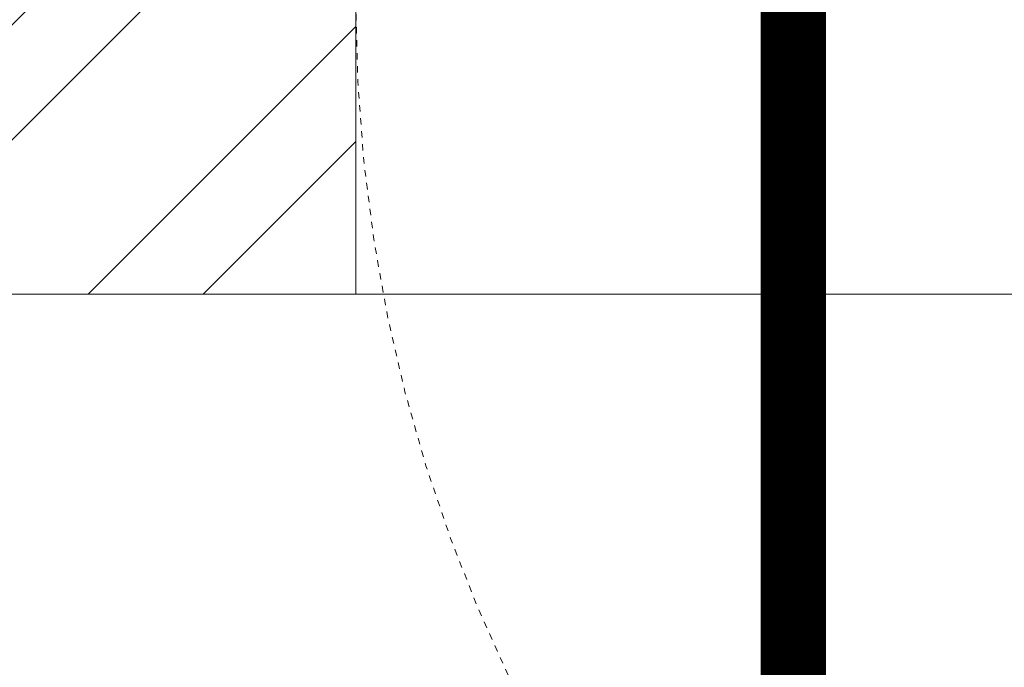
# Model space of a CAD drawing. Header units: inches. Extents: x 105152 to 158499, y 12149 to 30915.
# Tile 60 of 256: x 124161 to 124176, y 21565 to 21575. Entities that reach past the tile are written whole.
import ezdxf

# ---------------------------------------------------------------- set-up
doc = ezdxf.new("R2010")
doc.units = ezdxf.units.IN
doc.header["$MEASUREMENT"] = 0
doc.linetypes.add('HIDDEN', pattern=[0.375, 0.25, -0.125])
for name, color, linetype, lineweight in [('AR - PLAN', 251, 'Continuous', 5), ('DRAINAGE ', 7, 'Continuous', 9), ('PD_BRICK WALL_115', 134, 'Continuous', 30), ('PD_ELEVATION_03', 80, 'Continuous', 25), ('PD_FIXTURE', 21, 'Continuous', 25), ('PD_HATCH', 45, 'Continuous', 9), ('PP-Soil Pipe', 1, 'Continuous', 25)]:
    doc.layers.add(name, color=color, linetype=linetype, lineweight=lineweight)

# ---------------------------------------------------------------- blocks, each defined once
blk = doc.blocks.new('FIRST FLOOR PLAN 0')
at = {"layer": 'PD_HATCH', "lineweight": 5}
h = blk.add_hatch(dxfattribs=at)
h.set_pattern_fill('ANSI32', color=251, scale=10)
h.set_pattern_definition([(45, (26013.46920260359, 17879.3870099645), (-2.651650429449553, 2.651650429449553), []), (45, (26015.2369695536, 17879.3870099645), (-2.651650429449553, 2.651650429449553), [])])
h.paths.add_polyline_path([(-524.9997091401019, -8.999808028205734), (-530.9997091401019, -8.999808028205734), (-530.9997091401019, -44.99980802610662), (-524.9997091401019, -44.99980802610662)])
h.paths.add_polyline_path([(-524.9997091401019, -44.99980802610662), (-530.9997091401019, -44.99980802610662), (-530.9997091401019, -80.99980802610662), (-524.9997091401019, -80.99980802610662)])
h.paths.add_polyline_path([(-530.9997091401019, -80.99980802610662), (-530.9997091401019, -116.9998080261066), (-524.9997091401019, -116.9998080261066), (-524.9997091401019, -80.99980802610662)])
h.paths.add_polyline_path([(-524.9997091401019, -116.9998080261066), (-530.9997091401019, -116.9998080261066), (-530.9997091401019, -152.9998080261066), (-524.9997091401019, -152.9998080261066)])
h.paths.add_polyline_path([(-524.9997091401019, -152.9998080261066), (-530.9997091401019, -152.9998080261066), (-530.9997091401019, -188.9998080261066), (-524.9997091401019, -188.9998080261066)])
h.paths.add_polyline_path([(-524.9997091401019, -188.9998080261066), (-530.9997091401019, -188.9998080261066), (-530.9997091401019, -224.9998080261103), (-524.9997091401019, -224.9998080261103)])
h.paths.add_polyline_path([(-245.9997091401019, -8.99980802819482), (-254.9997091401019, -8.99980802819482), (-254.9997091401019, -98.49980802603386), (-259.4997091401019, -98.49980802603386), (-259.4997091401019, -102.9998080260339), (-254.9997091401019, -102.9998080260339), (-254.9997091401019, -112.9998080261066), (-245.9997091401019, -112.999808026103)])
h.paths.add_polyline_path([(-326.9997091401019, -8.999808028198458), (-331.4997091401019, -8.999808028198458), (-331.4997091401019, -98.49980802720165), (-335.9997091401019, -98.49980802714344), (-335.9997091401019, -102.9998080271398), (-301.4997091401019, -102.9998080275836), (-301.4997091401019, -98.49980802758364), (-326.9997091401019, -98.49980802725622)])
h.paths.add_polyline_path([(-331.4997091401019, -26.99980802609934), (-334.4997091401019, -26.99980802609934), (-334.4997091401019, -31.49980802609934), (-331.4997091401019, -31.49980802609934)], flags=17)
h.paths.add_polyline_path([(-358.4997091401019, -26.99980802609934), (-361.4997091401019, -26.99980802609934), (-361.4997091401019, -17.99980802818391), (-365.9997091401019, -17.99980802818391), (-365.9997091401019, -26.99980802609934), (-376.4997091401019, -26.99980802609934), (-376.4997091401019, -31.49980802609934), (-358.4997091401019, -31.49980802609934)])
h.paths.add_polyline_path([(-412.4997091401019, -8.999808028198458), (-416.9997091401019, -8.999808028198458), (-416.9997091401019, -24.99980802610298), (-416.9997091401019, -31.49980802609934), (-412.4997091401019, -31.49980802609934), (-412.4997091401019, -26.99980802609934)])
h.paths.add_polyline_path([(-121.4997091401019, -8.99980802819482), (-125.9997091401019, -8.99980802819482), (-125.9997091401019, -26.99980802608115), (-121.4997091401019, -26.99980802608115)])
at = {"layer": 'PD_BRICK WALL_115', "color": 251, "lineweight": 5}
for p in [(-358.4997091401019, -26.99980802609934), (-376.4997091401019, -31.49980802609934)]:
    blk.add_line(p, (-358.4997091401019, -31.49980802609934), dxfattribs=at)
at = {"layer": 'PD_ELEVATION_03', "color": 251, "lineweight": 5, "ltscale": 12}
blk.add_line((-358.4997091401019, -31.49980802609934), (-334.4997091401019, -31.49980802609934), dxfattribs=at)
at = {"layer": 'PD_FIXTURE', "color": 251, "linetype": 'HIDDEN', "lineweight": 5, "ltscale": 0.2}
blk.add_arc((-334.4997091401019, -26.99980802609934), 24, 180, 270, dxfattribs=at)
blk = doc.blocks.new('DRAINAGE')
at = {"layer": 'PP-Soil Pipe', "color": 1, "ltscale": 0.015, "const_width": 0.9999999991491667}
blk.add_lwpolyline([(673.4864775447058, 631.2780957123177), (673.4864775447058, 446.397106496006)], dxfattribs=at)

msp = doc.modelspace()

# ---------------------------------------------------------------- block references
at = {"layer": 'AR - PLAN', "color": 251}
msp.add_blockref('FIRST FLOOR PLAN 0', (124524.8849565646, 21602.60288553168), dxfattribs=at)

# ---------------------------------------------------------------- next in the draw order: block references
at = {"layer": 'DRAINAGE '}
msp.add_blockref('DRAINAGE', (123499.6171875, 20957.5107421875), dxfattribs=at)

doc.saveas('drawing.dxf')
